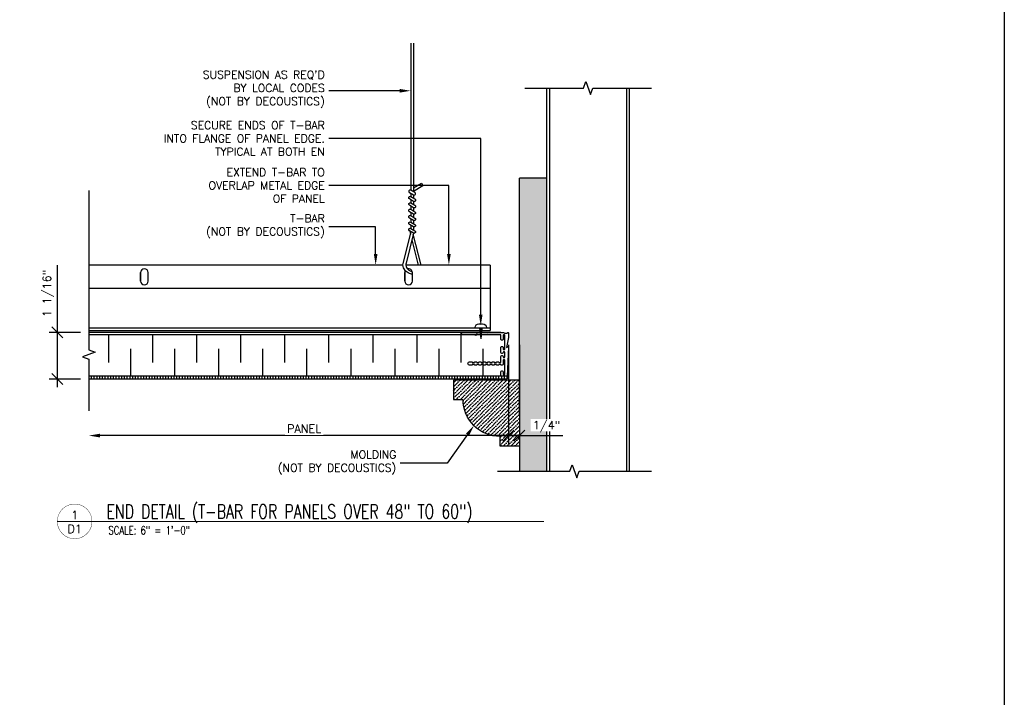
# Model space of a CAD drawing. Header units: inches. Extents: x -2964 to -2795, y 3276 to 3354.
# Tile 7 of 9: x -2916 to -2894, y 3316 to 3331. Entities that reach past the tile are written whole.
import ezdxf
from ezdxf import colors
from ezdxf.entities.mleader import LeaderData, LeaderLine
from ezdxf.enums import TextEntityAlignment as Align
from ezdxf.math import Vec2, Vec3

# ---------------------------------------------------------------- set-up
doc = ezdxf.new("R2010")
doc.units = ezdxf.units.IN
doc.header["$MEASUREMENT"] = 0
for name, color, linetype in [('1-ARCH', 1, 'Continuous'), ('1-DIM', 4, 'Continuous'), ('1-MOUNT', 155, 'Continuous'), ('1-PANEL', 6, 'Continuous'), ('1-TEXT', 2, 'Continuous'), ('1-TITLE', 4, 'Continuous')]:
    doc.layers.add(name, color=color, linetype=linetype)
doc.styles.add('TEXT', font='romans.shx')
doc.dimstyles.new('DIM 6-12', dxfattribs={"dimscale": 2, "dimtxt": 0.09375, "dimasz": 0.125, "dimexe": 0.09375, "dimexo": 0.09375, "dimgap": 0.03125, "dimtad": 1, "dimdec": 4, "dimzin": 3, "dimdsep": 46, "dimlunit": 5, "dimtxsty": 'TEXT', "dimblk": 'OBLIQUE', "dimcen": 0.09375, "dimdle": 0.09375, "dimclrd": 256, "dimclre": 4, "dimclrt": 2, "dimadec": 0, "dimazin": 0, "dimtfac": 1, "dimtdec": 4, "dimtmove": 0, "dimatfit": 3, "dimfxl": 0, "dimfrac": 2, "dimtolj": 1, "dimtzin": 0, "dimlwd": -1, "dimlwe": -1, "dimarcsym": 0})

# ---------------------------------------------------------------- blocks, each defined once
blk = doc.blocks.new('*U44')
at = {"layer": '1-TEXT', "color": 2, "style": 'TEXT'}
blk.add_attdef('VIEWNAME', (0.89, 0.061), '', height=0.25, dxfattribs=at)
at = {"layer": '1-TEXT', "style": 'TEXT'}
for tag, p in [('NOTE1', (0.926, -0.281)), ('NOTE2', (0.926, -0.463)), ('NOTE3', (0.926, -0.655)), ('NOTE4', (0.926, -0.832))]:
    blk.add_attdef(tag, p, '', height=0.125, dxfattribs=at)
blk.add_wipeout([(0.314, 0.283), (0.244, 0.274), (0.178, 0.248), (0.121, 0.206), (0.075, 0.152), (0.045, 0.087), (0.032, 0.018), (0.036, -0.053), (0.058, -0.12), (0.096, -0.18), (0.148, -0.229), (0.21, -0.263), (0.279, -0.281), (0.35, -0.281), (0.418, -0.263), (0.48, -0.229), (0.532, -0.18), (0.57, -0.12), (0.592, -0.053), (0.596, 0.018), (0.583, 0.087), (0.553, 0.152), (0.508, 0.206), (0.45, 0.248), (0.385, 0.274)])
at = {"layer": '1-TITLE', "const_width": 0.00651}
blk.add_lwpolyline([(0, 0, 1), (0.628, 0, 0.414214), (0.314, 0.314, 0.414214), (0, 0, 2.926408)], format="xyb", dxfattribs=at)
at = {"layer": '1-TITLE', "const_width": 0.02}
blk.add_lwpolyline([(0, 0), (8.81, 0)], dxfattribs=at)
at = {"layer": '1-TEXT', "style": 'TEXT'}
for tag, p in [('DETAIL#', (0.301, 0.094)), ('SHEET#', (0.306, -0.207))]:
    blk.add_attdef(tag, text='', height=0.125, dxfattribs=at).set_placement(p, align=Align.CENTER)
blk = doc.blocks.new('_Oblique')
at = {"color": 0, "linetype": 'ByBlock', "lineweight": -2}
blk.add_line((-0.5, -0.5), (0.5, 0.5), dxfattribs=at)
blk = doc.blocks.new('*D31')
at = {"layer": '1-DIM', "transparency": 16777216}
for p, q in [((-2915.263, 3323.845), (-2915.263, 3325.371)), ((-2915.263, 3322.602), (-2915.263, 3323.845))]:
    blk.add_line(p, q, dxfattribs=at)
at = {"layer": '1-DIM', "color": 4, "transparency": 16777216}
for p, q in [((-2914.735, 3323.845), (-2915.451, 3323.845)), ((-2914.735, 3322.789), (-2915.451, 3322.789))]:
    blk.add_line(p, q, dxfattribs=at)
at = {"layer": 'Defpoints', "color": 0, "transparency": 16777216}
for p in [(-2915.263, 3323.845), (-2914.548, 3323.845), (-2914.548, 3322.789)]:
    blk.add_point(p, dxfattribs=at)
at = {"layer": '1-DIM', "transparency": 16777216, "xscale": 0.25, "yscale": 0.25, "zscale": 0.25}
for p, rotation in [((-2915.263, 3323.845), 90), ((-2915.263, 3322.789), 270)]:
    blk.add_blockref('_Oblique', p, dxfattribs=dict(at, rotation=rotation))
at = {"layer": '1-DIM', "color": 2, "transparency": 16777216, "insert": (-2915.469, 3324.733), "char_height": 0.1875, "attachment_point": 5, "rotation": 90, "style": 'TEXT', "bg_fill": 3, "box_fill_scale": 1.25, "bg_fill_color": 256, "bg_fill_true_color": 13158600, "bg_fill_transparency": 0}
blk.add_mtext('\\A1;1 1/16"', dxfattribs=at)
blk = doc.blocks.new('*D30')
at = {"layer": '1-DIM', "color": 4, "transparency": 16777216}
blk.add_line((-2905.02, 3323.567), (-2905.02, 3321.317), dxfattribs=at)
at = {"layer": '1-DIM', "transparency": 16777216}
blk.add_line((-2904.833, 3321.504), (-2914.298, 3321.504), dxfattribs=at)
blk.add_solid([(-2914.298, 3321.546), (-2914.298, 3321.463), (-2914.548, 3321.504)], dxfattribs=at)
at = {"layer": 'Defpoints', "color": 0, "transparency": 16777216}
for p in [(-2905.02, 3323.755), (-2914.548, 3321.504), (-2914.548, 3321.504)]:
    blk.add_point(p, dxfattribs=at)
at = {"layer": '1-DIM', "transparency": 16777216, "xscale": 0.25, "yscale": 0.25, "zscale": 0.25}
blk.add_blockref('_Oblique', (-2905.02, 3321.504), dxfattribs=at)
at = {"layer": '1-DIM', "color": 2, "transparency": 16777216, "insert": (-2909.659, 3321.661), "char_height": 0.1875, "attachment_point": 5, "style": 'TEXT', "bg_fill": 3, "box_fill_scale": 1.25, "bg_fill_color": 256, "bg_fill_true_color": 13158600, "bg_fill_transparency": 0}
blk.add_mtext('\\A1;PANEL', dxfattribs=at)
blk = doc.blocks.new('*D35')
at = {"layer": '1-DIM', "color": 4, "transparency": 16777216}
for p, q in [((-2905.02, 3323.567), (-2905.02, 3321.317)), ((-2904.77, 3323.567), (-2904.77, 3321.317))]:
    blk.add_line(p, q, dxfattribs=at)
at = {"layer": '1-DIM', "transparency": 16777216}
for p, q in [((-2905.208, 3321.504), (-2904.77, 3321.504)), ((-2904.77, 3321.504), (-2903.788, 3321.504))]:
    blk.add_line(p, q, dxfattribs=at)
at = {"layer": 'Defpoints', "color": 0, "transparency": 16777216}
for p in [(-2905.02, 3323.755), (-2904.77, 3323.755), (-2904.77, 3321.504)]:
    blk.add_point(p, dxfattribs=at)
at = {"layer": '1-DIM', "transparency": 16777216, "xscale": 0.25, "yscale": 0.25, "zscale": 0.25, "rotation": 180}
blk.add_blockref('_Oblique', (-2905.02, 3321.504), dxfattribs=at)
at = {"layer": '1-DIM', "transparency": 16777216, "xscale": 0.25, "yscale": 0.25, "zscale": 0.25}
blk.add_blockref('_Oblique', (-2904.77, 3321.504), dxfattribs=at)
at = {"layer": '1-DIM', "color": 2, "transparency": 16777216, "insert": (-2904.154, 3321.71), "char_height": 0.1875, "attachment_point": 5, "style": 'TEXT', "bg_fill": 3, "box_fill_scale": 1.25, "bg_fill_color": 256, "bg_fill_true_color": 13158600, "bg_fill_transparency": 0}
blk.add_mtext('\\A1;1/4"', dxfattribs=at)

msp = doc.modelspace()

# ---------------------------------------------------------------- hatches: boundary and pattern name
at = {"layer": '1-ARCH'}
h = msp.add_hatch(dxfattribs=at)
h.set_pattern_fill('AR-SAND', color=8, scale=0.08, style=0)
h.set_pattern_definition([(37.5, (-3174.36177, -193.35824), (-0.0050394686, 0.1541459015), [0, -0.1216, 0, -0.136, 0, -0.13]), (7.5, (-3174.36177, -193.35824), (0.141582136, 0.225771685), [0, -0.0656, 0, -0.1096, 0, -0.042]), (327.5, (-3174.46017, -193.35824), (0.249131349, 0.0004527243), [0, -0.04, 0, -0.144, 0, -0.188]), (317.5, (-3174.46017, -193.35824), (0.240490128, 0.070214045), [0, -0.02, 0, -0.0944, 0, -0.108])])
h.paths.add_polyline_path([(-2904.14535, 3327.34619), (-2904.14535, 3320.69327), (-2904.77035, 3320.69327), (-2904.77035, 3327.34619)])
at = {"layer": '1-PANEL'}
h = msp.add_hatch(dxfattribs=at)
h.set_pattern_fill('ANSI31', color=8, scale=0.5, angle=45, style=0)
h.set_pattern_definition([(90, (-3175.11177, -191.92236), (-0.0625, 1e-17), [])])
h.paths.add_polyline_path([(-2905.0461, 3322.85164), (-2914.54793, 3322.85164), (-2914.54793, 3322.78914), (-2905.0461, 3322.78914)])
at = {"layer": 'Defpoints'}
h = msp.add_hatch(dxfattribs=at)
h.set_pattern_fill('ANSI36', color=8, scale=0.5)
h.set_pattern_definition([(45, (3.25447, -13.561535), (0.0331456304, 0.121533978), [0.15625, -0.03125, 0, -0.03125])])
h.paths.add_polyline_path([(-2906.0516, 3322.32724), (-2906.27035, 3322.32724), (-2906.27035, 3322.76474), (-2904.77035, 3322.76474), (-2904.77035, 3321.26474), (-2905.20785, 3321.26474), (-2905.20785, 3321.48349, -0.41421356)])

# ---------------------------------------------------------------- linework, layer by layer
at = {"layer": '1-ARCH', "color": 8}
for p, q in [((-2904.14535, 3320.69327), (-2904.14535, 3329.39477)), ((-2904.08285, 3320.69327), (-2904.08285, 3329.39477)), ((-2902.33285, 3320.69327), (-2902.33285, 3329.39477)), ((-2902.27035, 3320.69327), (-2902.27035, 3329.39477))]:
    msp.add_line(p, q, dxfattribs=at)
at = {"layer": '1-ARCH'}
for p, q in [((-2904.14535, 3327.34619), (-2904.77035, 3327.34619)), ((-2904.77035, 3321.97119), (-2904.77035, 3327.34619)), ((-2904.14535, 3320.69327), (-2904.14535, 3327.34619)), ((-2904.77035, 3321.97119), (-2904.77035, 3320.69327))]:
    msp.add_line(p, q, dxfattribs=at)
for points in [[(-2904.77035, 3322.76474), (-2906.27035, 3322.76474), (-2906.27035, 3322.32724), (-2906.0516, 3322.32724)], [(-2904.77035, 3322.76474), (-2904.77035, 3321.26474), (-2905.20785, 3321.26474), (-2905.20785, 3321.48349)]]:
    msp.add_lwpolyline(points, dxfattribs=at)
msp.add_lwpolyline([(-2905.20785, 3321.48349, -0.41421356), (-2906.0516, 3322.32724)], format="xyb", dxfattribs=at)
at = {"layer": '1-DIM'}
for points in [[(-2904.64535, 3329.39477), (-2903.31332, 3329.39477), (-2903.26058, 3329.53966), (-2903.15511, 3329.24988), (-2903.10238, 3329.39477), (-2901.77035, 3329.39477)], [(-2905.27035, 3320.69327), (-2903.62582, 3320.69327), (-2903.57308, 3320.83816), (-2903.46761, 3320.54838), (-2903.41488, 3320.69327), (-2901.77035, 3320.69327)]]:
    msp.add_lwpolyline(points, dxfattribs=at)
at = {"layer": '1-MOUNT', "color": 9}
for p, q in [((-2907.23836, 3330.4097), (-2907.23836, 3327.07458)), ((-2907.17586, 3330.4097), (-2907.17586, 3327.0385)), ((-2907.17586, 3327.12871), (-2906.99673, 3327.23213)), ((-2906.99673, 3327.23213), (-2906.96548, 3327.178)), ((-2907.26961, 3327.07458), (-2907.23836, 3327.09262)), ((-2907.23836, 3327.00241), (-2907.23836, 3326.93024)), ((-2907.17586, 3327.05654), (-2906.96548, 3327.178)), ((-2907.23836, 3326.85807), (-2907.23836, 3326.7859)), ((-2907.17586, 3326.96633), (-2907.17586, 3326.89416)), ((-2907.17586, 3326.82199), (-2907.17586, 3326.74982)), ((-2907.23836, 3326.71374), (-2907.23836, 3326.64157)), ((-2907.23836, 3326.5694), (-2907.23836, 3326.49723)), ((-2907.17586, 3326.67765), (-2907.17586, 3326.60548)), ((-2907.23836, 3326.42506), (-2907.23836, 3326.35289)), ((-2907.17586, 3326.53331), (-2907.17586, 3326.46115)), ((-2907.17586, 3326.38898), (-2907.17586, 3326.31681)), ((-2907.23836, 3326.28072), (-2907.23836, 3326.20855)), ((-2907.17586, 3326.24464), (-2907.17586, 3326.17247))]:
    msp.add_line(p, q, dxfattribs=at)
at = {"layer": '1-MOUNT'}
for q in [(-2907.34817, 3325.37415), (-2905.43361, 3323.888)]:
    msp.add_line((-2905.43361, 3325.37415), q, dxfattribs=at)
at = {"layer": '1-MOUNT', "color": 1}
for p in [(-2905.67445, 3323.94569), (-2905.62519, 3323.94569)]:
    msp.add_line(p, (-2905.64982, 3323.70458), dxfattribs=at)
at = {"layer": '1-MOUNT', "color": 9}
for points in [[(-2907.26961, 3327.02045), (-2907.17586, 3326.96633, 1), (-2907.14461, 3327.02045), (-2907.23836, 3327.07458, 1)], [(-2907.26961, 3326.87612, -1), (-2907.23836, 3326.93024), (-2907.14461, 3326.87612, -1), (-2907.17586, 3326.82199)], [(-2907.26961, 3326.73178, -1), (-2907.23836, 3326.7859), (-2907.14461, 3326.73178, -1), (-2907.17586, 3326.67765)], [(-2907.26961, 3326.58744, -1), (-2907.23836, 3326.64157), (-2907.14461, 3326.58744, -1), (-2907.17586, 3326.53331)], [(-2907.26961, 3326.4431, -1), (-2907.23836, 3326.49723), (-2907.14461, 3326.4431, -1), (-2907.17586, 3326.38898)], [(-2907.26961, 3326.29877, -1), (-2907.23836, 3326.35289), (-2907.14461, 3326.29877, -1), (-2907.17586, 3326.24464)], [(-2907.17586, 3326.1003), (-2907.26961, 3326.15443, -1), (-2907.23836, 3326.20855), (-2907.14461, 3326.15443, -1)]]:
    msp.add_lwpolyline(points, format="xyb", close=True, dxfattribs=at)
for points in [[(-2907.20183, 3325.15834), (-2907.26535, 3325.18243, -0.12099641), (-2907.3664, 3325.25492), (-2907.38927, 3325.28645, -0.21034865), (-2907.41179, 3325.40926), (-2907.23167, 3326.13252)], [(-2907.17586, 3326.1003), (-2907.34401, 3325.4191, 0.17879353), (-2907.33417, 3325.32183), (-2907.31691, 3325.29409, 0.09858509), (-2907.26424, 3325.25237), (-2907.20441, 3325.22462, -0.92239479)], [(-2907.26207, 3326.15007), (-2907.24476, 3326.07996, -0.17879353)], [(-2907.21282, 3325.95056), (-2907.07053, 3325.37415, -0.17879353)]]:
    msp.add_lwpolyline(points, format="xyb", dxfattribs=at)
msp.add_lwpolyline([(-2907.0051, 3325.37415), (-2907.18088, 3326.07996)], dxfattribs=at)
at = {"layer": '1-MOUNT'}
for points in [[(-2913.20183, 3325.20374, 0.99995704), (-2913.37336, 3325.20374, 0.99995704)], [(-2907.36074, 3325.24852, 0.13820741), (-2907.37336, 3325.20374, 0.99995704)], [(-2907.20183, 3325.20374, 0.49415766), (-2907.31006, 3325.2865, 0.99995704)]]:
    msp.add_lwpolyline(points, format="xyb", dxfattribs=at)
for points in [[(-2913.37336, 3325.20374), (-2913.37336, 3325.01219), (-2913.37336, 3325.01219), (-2913.37336, 3325.20374)], [(-2907.37336, 3325.20374), (-2907.37336, 3325.01219), (-2907.37336, 3325.01219), (-2907.37336, 3325.20374)]]:
    msp.add_lwpolyline(points, close=True, dxfattribs=at)
for points in [[(-2913.20183, 3325.01219), (-2913.20183, 3325.20374)], [(-2907.20183, 3325.01219), (-2907.20183, 3325.20374)]]:
    msp.add_lwpolyline(points, dxfattribs=at)
at = {"layer": '1-MOUNT', "color": 1}
msp.add_lwpolyline([(-2905.77795, 3323.94569), (-2905.77795, 3323.95637, -0.41421356), (-2905.69253, 3324.04178), (-2905.60711, 3324.04178, -0.41421356), (-2905.5217, 3323.95637), (-2905.5217, 3323.94569)], format="xyb", close=True, dxfattribs=at)
for points in [[(-2905.62678, 3323.93015), (-2905.67378, 3323.93911)], [(-2905.62836, 3323.91463), (-2905.67213, 3323.92297)], [(-2905.62995, 3323.8991), (-2905.67048, 3323.90682)], [(-2905.63154, 3323.88358), (-2905.66883, 3323.89068)], [(-2905.63312, 3323.86805), (-2905.66719, 3323.87454)], [(-2905.63471, 3323.85253), (-2905.66554, 3323.8584)], [(-2905.63629, 3323.837), (-2905.66389, 3323.84226)], [(-2905.63788, 3323.82148), (-2905.66224, 3323.82612)], [(-2905.63947, 3323.80595), (-2905.66059, 3323.80998)], [(-2905.64105, 3323.79043), (-2905.65894, 3323.79384)], [(-2905.64264, 3323.77491), (-2905.65729, 3323.7777)], [(-2905.64422, 3323.75938), (-2905.65564, 3323.76156)], [(-2905.64581, 3323.74386), (-2905.65399, 3323.74542)], [(-2905.6474, 3323.72833), (-2905.65235, 3323.72928)], [(-2905.64898, 3323.71281), (-2905.6507, 3323.71314)]]:
    msp.add_lwpolyline(points, dxfattribs=at)
at = {"layer": '1-MOUNT'}
for centre in [(-2913.28759, 3325.01219), (-2907.28759, 3325.01219)]:
    msp.add_arc(centre, 0.08576, 180.001802, 359.996879, dxfattribs=at)
at = {"layer": '1-PANEL', "linetype": 'Continuous'}
msp.add_line((-2905.1919, 3323.84457), (-2914.54793, 3323.84457), dxfattribs=at)
at = {"layer": '1-PANEL'}
for p, q in [((-2905.1919, 3323.78914), (-2914.54793, 3323.78914)), ((-2905.0461, 3322.85164), (-2914.54793, 3322.85164)), ((-2905.0461, 3322.85164), (-2905.0461, 3322.78914))]:
    msp.add_line(p, q, dxfattribs=at)
at = {"layer": '1-PANEL', "color": 8}
for p, q in [((-2914.10252, 3323.78914), (-2914.10252, 3323.16414)), ((-2913.10252, 3323.78914), (-2913.10252, 3323.16414)), ((-2912.10252, 3323.78914), (-2912.10252, 3323.16414)), ((-2911.10252, 3323.78914), (-2911.10252, 3323.16414)), ((-2910.10252, 3323.78914), (-2910.10252, 3323.16414)), ((-2909.10252, 3323.78914), (-2909.10252, 3323.16414)), ((-2908.10252, 3323.78914), (-2908.10252, 3323.16414)), ((-2907.10252, 3323.78914), (-2907.10252, 3323.16414)), ((-2906.10252, 3323.78914), (-2906.10252, 3323.16414)), ((-2913.60252, 3323.47664), (-2913.60252, 3322.85164)), ((-2912.60252, 3323.47664), (-2912.60252, 3322.85164)), ((-2911.60252, 3323.47664), (-2911.60252, 3322.85164)), ((-2910.60252, 3323.47664), (-2910.60252, 3322.85164)), ((-2909.60252, 3323.47664), (-2909.60252, 3322.85164)), ((-2908.60252, 3323.47664), (-2908.60252, 3322.85164)), ((-2907.60252, 3323.47664), (-2907.60252, 3322.85164)), ((-2906.60252, 3323.47664), (-2906.60252, 3322.85164)), ((-2905.60252, 3323.47664), (-2905.60252, 3322.85164))]:
    msp.add_line(p, q, dxfattribs=at)
at = {"layer": '1-PANEL', "color": 7}
msp.add_lwpolyline([(-2905.02035, 3323.83455), (-2905.02035, 3323.75462, -0.04254503), (-2905.02205, 3323.73463), (-2905.06158, 3323.50444), (-2905.03754, 3323.52461, -0.64926792), (-2905.02112, 3323.5166), (-2905.0461, 3322.85544, -0.40414051), (-2905.05003, 3322.85164), (-2905.18796, 3322.85164, -0.41421356), (-2905.1919, 3322.85557), (-2905.1919, 3322.95321, -0.41421356), (-2905.17221, 3322.9729), (-2905.16158, 3322.9729, -0.41421356), (-2905.1419, 3322.95321), (-2905.1419, 3322.9014, 0.41421356), (-2905.1319, 3322.8914), (-2905.11135, 3322.8914, 0.41421356), (-2905.10135, 3322.9014), (-2905.10135, 3323.2129, 0.41421356), (-2905.11135, 3323.2229), (-2905.1319, 3323.2229, 0.41421356), (-2905.1419, 3323.2129), (-2905.1419, 3323.12132, -0.41421356), (-2905.16158, 3323.10164), (-2905.18206, 3323.10164, -0.41421356), (-2905.1919, 3323.11148), (-2905.1919, 3323.11664), (-2905.2419, 3323.11664), (-2905.2419, 3323.11148, -0.41421356), (-2905.25174, 3323.10164), (-2905.28206, 3323.10164, -0.41421356), (-2905.2919, 3323.11148), (-2905.2919, 3323.11664), (-2905.3419, 3323.11664), (-2905.3419, 3323.11148, -0.41421356), (-2905.35174, 3323.10164), (-2905.38206, 3323.10164, -0.41421356), (-2905.3919, 3323.11148), (-2905.3919, 3323.11664), (-2905.4419, 3323.11664), (-2905.4419, 3323.11148, -0.41421356), (-2905.45174, 3323.10164), (-2905.48206, 3323.10164, -0.41421356), (-2905.4919, 3323.11148), (-2905.4919, 3323.11664), (-2905.5419, 3323.11664), (-2905.5419, 3323.11148, -0.41421356), (-2905.55174, 3323.10164), (-2905.58206, 3323.10164, -0.41421356), (-2905.5919, 3323.11148), (-2905.5919, 3323.11664), (-2905.6419, 3323.11664), (-2905.6419, 3323.11148, -0.41421356), (-2905.65174, 3323.10164), (-2905.68206, 3323.10164, -0.41421356), (-2905.6919, 3323.11148), (-2905.6919, 3323.11664), (-2905.7419, 3323.11664), (-2905.7419, 3323.11148, -0.41421356), (-2905.75174, 3323.10164), (-2905.78206, 3323.10164, -0.41421356), (-2905.7919, 3323.11148), (-2905.7919, 3323.11664), (-2905.8419, 3323.11664), (-2905.8419, 3323.11148, -0.41421356), (-2905.85174, 3323.10164), (-2905.9019, 3323.10164, -1), (-2905.9019, 3323.18164), (-2905.8919, 3323.18164), (-2905.85174, 3323.18164, -0.41421356), (-2905.8419, 3323.17179), (-2905.8419, 3323.16664), (-2905.7919, 3323.16664), (-2905.7919, 3323.17179, -0.41421356), (-2905.78206, 3323.18164), (-2905.75174, 3323.18164, -0.41421356), (-2905.7419, 3323.17179), (-2905.7419, 3323.16664), (-2905.6919, 3323.16664), (-2905.6919, 3323.17179, -0.41421356), (-2905.68206, 3323.18164), (-2905.65174, 3323.18164, -0.41421356), (-2905.6419, 3323.17179), (-2905.6419, 3323.16664), (-2905.5919, 3323.16664), (-2905.5919, 3323.17179, -0.41421356), (-2905.58206, 3323.18164), (-2905.55174, 3323.18164, -0.41421356), (-2905.5419, 3323.17179), (-2905.5419, 3323.16664), (-2905.4919, 3323.16664), (-2905.4919, 3323.17179, -0.41421356), (-2905.48206, 3323.18164), (-2905.45174, 3323.18164, -0.41421356), (-2905.4419, 3323.17179), (-2905.4419, 3323.16664), (-2905.3919, 3323.16664), (-2905.3919, 3323.17179, -0.41421356), (-2905.38206, 3323.18164), (-2905.35174, 3323.18164, -0.41421356), (-2905.3419, 3323.17179), (-2905.3419, 3323.16664), (-2905.2919, 3323.16664), (-2905.2919, 3323.17179, -0.41421356), (-2905.28206, 3323.18164), (-2905.25174, 3323.18164, -0.41421356), (-2905.2419, 3323.17179), (-2905.2419, 3323.16664), (-2905.1919, 3323.16664), (-2905.1919, 3323.30183, -0.41421356), (-2905.17221, 3323.32152), (-2905.16158, 3323.32152, -0.41421356), (-2905.1419, 3323.30183), (-2905.1419, 3323.29258, 0.41421356), (-2905.12221, 3323.2729), (-2905.12103, 3323.2729, 0.41421356), (-2905.10135, 3323.29258), (-2905.10135, 3323.38825, 0.41421356), (-2905.12103, 3323.40794), (-2905.12221, 3323.40794, 0.41421356), (-2905.1419, 3323.38825), (-2905.1419, 3323.38825, -0.41421356), (-2905.16158, 3323.36857), (-2905.17221, 3323.36857, -0.41421356), (-2905.1919, 3323.38825), (-2905.1919, 3323.50951, -0.41421356), (-2905.17221, 3323.5292), (-2905.16158, 3323.5292, -0.41421356), (-2905.1419, 3323.50951), (-2905.1419, 3323.46794, 0.41421356), (-2905.1319, 3323.45794), (-2905.11135, 3323.45794, 0.41421356), (-2905.10135, 3323.46794), (-2905.10135, 3323.77943, 0.41421356), (-2905.11135, 3323.78943), (-2905.1319, 3323.78943, 0.41421356), (-2905.1419, 3323.77943), (-2905.1419, 3323.68786, -0.41421356), (-2905.16158, 3323.66817), (-2905.17221, 3323.66817, -0.41421356), (-2905.1919, 3323.68786), (-2905.1919, 3323.78943), (-2905.66512, 3323.78943), (-2905.74997, 3323.80439), (-2905.74997, 3323.77959), (-2905.80579, 3323.78943), (-2906.03345, 3323.78943, -0.26047061), (-2906.09873, 3323.82994, -0.57143672), (-2906.09012, 3323.84455), (-2905.50263, 3323.84455), (-2905.49279, 3323.83471), (-2905.48295, 3323.84455), (-2905.13183, 3323.84455, -0.29774875), (-2905.10893, 3323.82959), (-2905.05894, 3323.82959), (-2905.03535, 3323.84321, -0.57735027)], format="xyb", close=True, dxfattribs=at)
at = {"layer": 'Defpoints', "color": 3}
msp.add_lwpolyline([(-2953.00477, 3346.18085), (-2893.76196, 3346.18085), (-2893.76196, 3300.18085), (-2953.00477, 3300.18085)], close=True, dxfattribs=at)

# ---------------------------------------------------------------- leaders
at = {"layer": '1-TEXT'}
ml = msp.add_multileader_mtext('Standard', dxfattribs=at)
ml.set_content("SUSPENSION AS REQ'D BY LOCAL CODES \\P(NOT BY DECOUSTICS)", color=256, style='TEXT')
ml.set_leader_properties(color=4, linetype='ByLayer', lineweight=-1)
ml.build(insert=Vec2(0, 0))
ml.multileader.update_dxf_attribs({"text_left_attachment_type": 2, "text_right_attachment_type": 2, "dogleg_length": 0.36, "arrow_head_size": 0.25})
ctx = ml.context
ctx.base_point, ctx.char_height, ctx.arrow_head_size, ctx.landing_gap_size, ctx.plane_origin = Vec3(-2912.39283, 3329.33188), 0.18, 0.25, 0.09, Vec3(-2906.53127, 3328.16574)
ctx.left_attachment, ctx.right_attachment, ctx.text_align_type = 2, 2, 2
notes = []
notes.append((ctx, [(0, (1, 1, 0), (-2908.03546, 3329.33188), (-1, 0), 1.06594, [(0, [(-2907.23836, 3329.33188)], 0, [])])]))
ctx.mtext.insert, ctx.mtext.width, ctx.mtext.alignment, ctx.mtext.flow_direction = Vec3(-2909.1914, 3329.78617), 3.215204, 3, 5
ml = msp.add_multileader_mtext('Standard', dxfattribs=at)
ml.set_content('SECURE ENDS OF T-BAR\\PINTO FLANGE OF PANEL EDGE.\\PTYPICAL AT BOTH EN', color=256, style='TEXT')
ml.set_leader_properties(color=4, linetype='ByLayer', lineweight=-1)
ml.build(insert=Vec2(0, 0))
ml.multileader.update_dxf_attribs({"text_left_attachment_type": 2, "text_right_attachment_type": 2, "dogleg_length": 0.36, "arrow_head_size": 0.25})
ctx = ml.context
ctx.base_point, ctx.char_height, ctx.arrow_head_size, ctx.landing_gap_size, ctx.plane_origin = Vec3(-2913.44712, 3328.25049), 0.18, 0.25, 0.09, Vec3(-2904.14563, 3327.75553)
ctx.left_attachment, ctx.right_attachment, ctx.text_align_type = 2, 2, 2
notes.append((ctx, [(0, (1, 1, 0), (-2905.64982, 3328.25049), (-1, 0), 3.45158, [(0, [(-2905.64982, 3324.00016)], 0, [])])]))
ctx.mtext.insert, ctx.mtext.width, ctx.mtext.alignment, ctx.mtext.flow_direction = Vec3(-2909.1914, 3328.64049), 4.499679, 3, 5
ml = msp.add_multileader_mtext('Standard', dxfattribs=at)
ml.set_content('EXTEND T-BAR TO OVERLAP METAL EDGE OF PANEL', color=256, style='TEXT')
ml.set_leader_properties(color=4, linetype='ByLayer', lineweight=-1)
ml.build(insert=Vec2(0, 0))
ml.multileader.update_dxf_attribs({"text_left_attachment_type": 2, "text_right_attachment_type": 2, "dogleg_length": 0.36, "arrow_head_size": 0.25})
ctx = ml.context
ctx.base_point, ctx.char_height, ctx.arrow_head_size, ctx.landing_gap_size, ctx.plane_origin = Vec3(-2912.25569, 3327.18213), 0.18, 0.25, 0.09, Vec3(-2904.86866, 3327.55657)
ctx.left_attachment, ctx.right_attachment, ctx.text_align_type = 2, 2, 2
notes.append((ctx, [(0, (1, 1, 0), (-2906.37285, 3327.18213), (-1, 0), 2.72855, [(0, [(-2906.37285, 3325.37415)], 0, [])])]))
ctx.mtext.insert, ctx.mtext.width, ctx.mtext.alignment, ctx.mtext.flow_direction = Vec3(-2909.1914, 3327.57213), 3.215204, 3, 5
ml = msp.add_multileader_mtext('Standard', dxfattribs=at)
ml.set_content('T-BAR\\P(NOT BY DECOUSTICS)', color=256, style='TEXT')
ml.set_leader_properties(color=4, linetype='ByLayer', lineweight=-1)
ml.build(insert=Vec2(0, 0))
ml.multileader.update_dxf_attribs({"text_left_attachment_type": 2, "text_right_attachment_type": 2, "dogleg_length": 0.36, "arrow_head_size": 0.25})
ctx = ml.context
ctx.base_point, ctx.char_height, ctx.arrow_head_size, ctx.landing_gap_size, ctx.plane_origin = Vec3(-2912.28998, 3326.23985), 0.18, 0.25, 0.09, Vec3(-2906.53127, 3326.71767)
ctx.left_attachment, ctx.right_attachment, ctx.text_align_type = 2, 2, 2
notes.append((ctx, [(0, (1, 1, 0), (-2908.03546, 3326.23985), (-1, 0), 1.06594, [(0, [(-2908.03546, 3325.37415)], 0, [])])]))
ctx.mtext.insert, ctx.mtext.width, ctx.mtext.alignment, ctx.mtext.flow_direction = Vec3(-2909.1914, 3326.527), 3.215204, 3, 5
for ctx, leaders in notes:
    for number, flags, end, landing, length, lines in leaders:
        leader = LeaderData()
        leader.index, (leader.has_last_leader_line, leader.has_dogleg_vector, leader.attachment_direction) = number, flags
        leader.last_leader_point, leader.dogleg_vector, leader.dogleg_length = Vec3(end), Vec3(landing), length
        for number, points, colour, breaks in lines:
            line = LeaderLine()
            line.index, line.vertices, line.color, line.breaks = number, Vec3.list(points), colors.encode_raw_color(colour), breaks
            leader.lines.append(line)
        ctx.leaders.append(leader)

# ---------------------------------------------------------------- next in the draw order: block references
at = {"layer": '1-TITLE'}
ref = msp.add_blockref('*U44', (-2915.26349, 3319.55653), dxfattribs=dict(at, xscale=1.254172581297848, yscale=1.254172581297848, zscale=1.254172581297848))
ref.add_attrib('VIEWNAME', 'END DETAIL (T-BAR FOR PANELS OVER 48" TO 60")', (-2914.14715, 3319.62568), dxfattribs={"color": 2, "height": 0.312495, "style": 'TEXT', "width": 0.75})
ref.add_attrib('DETAIL#', '1', dxfattribs={"color": 2, "height": 0.1875, "style": 'TEXT'}).set_placement((-2914.8694, 3319.70029), align=Align.MIDDLE_CENTER)
ref.add_attrib('SHEET#', 'D1', dxfattribs={"color": 2, "height": 0.1875, "style": 'TEXT'}).set_placement((-2914.8694, 3319.38674), align=Align.MIDDLE_CENTER)
ref.add_attrib('NOTE1', 'SCALE: 6" = 1\'-0"', dxfattribs={"color": 2, "height": 0.1875, "style": 'TEXT', "width": 0.75}).set_placement((-2914.10195, 3319.20453), align=Align.BOTTOM_LEFT)

# ---------------------------------------------------------------- next in the draw order: dimensions: what is measured, and where the dimension line sits
at = {"layer": '1-DIM'}
dim = msp.add_linear_dim(base=(-2915.26349, 3323.84457), p1=(-2914.54793, 3322.78914), p2=(-2914.54793, 3323.84457), angle=90, dimstyle='DIM 6-12', override={"dimpost": '"'}, dxfattribs=at)
dim.commit()
dim.dimension.update_dxf_attribs({"geometry": '*D31', "text_midpoint": (-2915.46884, 3324.73296)})

# ---------------------------------------------------------------- next in the draw order: linework, layer by layer
msp.add_lwpolyline([(-2914.54793, 3327.06736), (-2914.54793, 3323.45003), (-2914.40304, 3323.3973), (-2914.69281, 3323.29183), (-2914.54793, 3323.2391), (-2914.54793, 3322.06794)], dxfattribs=at)
at = {"layer": '1-MOUNT'}
for p, q in [((-2907.41599, 3325.37415), (-2914.54793, 3325.37415)), ((-2905.43361, 3324.84178), (-2914.54793, 3324.84178)), ((-2905.43361, 3323.94569), (-2914.54793, 3323.94569)), ((-2914.54793, 3323.888), (-2905.43361, 3323.888))]:
    msp.add_line(p, q, dxfattribs=at)
at = {"layer": '1-PANEL'}
msp.add_line((-2914.54793, 3322.78914), (-2905.0461, 3322.78914), dxfattribs=at)

# ---------------------------------------------------------------- next in the draw order: dimensions: what is measured, and where the dimension line sits
at = {"layer": '1-DIM'}
dim = msp.add_linear_dim(base=(-2914.54793, 3321.50425), p1=(-2905.02035, 3323.75462), p2=(-2914.54793, 3321.50425), angle=180, text='PANEL', dimstyle='DIM 6-12', override={"dimpost": '"', "dimblk1": 'Oblique', "dimsah": 1}, dxfattribs=at)
dim.commit()
dim.dimension.update_dxf_attribs({"geometry": '*D30', "text_midpoint": (-2909.65914, 3321.6605)})

# ---------------------------------------------------------------- next in the draw order: dimensions: what is measured, and where the dimension line sits
dim = msp.add_linear_dim(base=(-2904.77035, 3321.50425), p1=(-2905.02035, 3323.75462), p2=(-2904.77035, 3323.75462), angle=180, dimstyle='DIM 6-12', override={"dimpost": '"'}, dxfattribs=at)
dim.commit()
dim.dimension.update_dxf_attribs({"geometry": '*D35', "text_midpoint": (-2904.15428, 3321.70961)})

# ---------------------------------------------------------------- next in the draw order: leaders
at = {"layer": '1-TEXT'}
ml = msp.add_multileader_mtext('Standard', dxfattribs=at)
ml.set_content('MOLDING\\P(NOT BY DECOUSTICS)', color=256, style='TEXT')
ml.set_leader_properties(color=4, linetype='ByLayer', lineweight=-1)
ml.build(insert=Vec2(0, 0))
ml.multileader.update_dxf_attribs({"text_left_attachment_type": 2, "text_right_attachment_type": 2, "dogleg_length": 0.36, "arrow_head_size": 0.25})
ctx = ml.context
ctx.base_point, ctx.char_height, ctx.arrow_head_size, ctx.landing_gap_size, ctx.plane_origin = Vec3(-2910.66414, 3320.87647), 0.18, 0.25, 0.09, Vec3(-2905.48139, 3321.35429)
ctx.left_attachment, ctx.right_attachment, ctx.text_align_type = 2, 2, 2
notes = []
notes.append((ctx, [(0, (1, 1, 0), (-2906.40962, 3320.87647), (-1, 0), 1.06594, [(0, [(-2905.80447, 3321.73062)], 0, [])])]))
ctx.mtext.insert, ctx.mtext.width, ctx.mtext.alignment, ctx.mtext.flow_direction = Vec3(-2907.56557, 3321.16361), 3.215204, 3, 5
for ctx, leaders in notes:
    for number, flags, end, landing, length, lines in leaders:
        leader = LeaderData()
        leader.index, (leader.has_last_leader_line, leader.has_dogleg_vector, leader.attachment_direction) = number, flags
        leader.last_leader_point, leader.dogleg_vector, leader.dogleg_length = Vec3(end), Vec3(landing), length
        for number, points, colour, breaks in lines:
            line = LeaderLine()
            line.index, line.vertices, line.color, line.breaks = number, Vec3.list(points), colors.encode_raw_color(colour), breaks
            leader.lines.append(line)
        ctx.leaders.append(leader)

doc.saveas('drawing.dxf')
